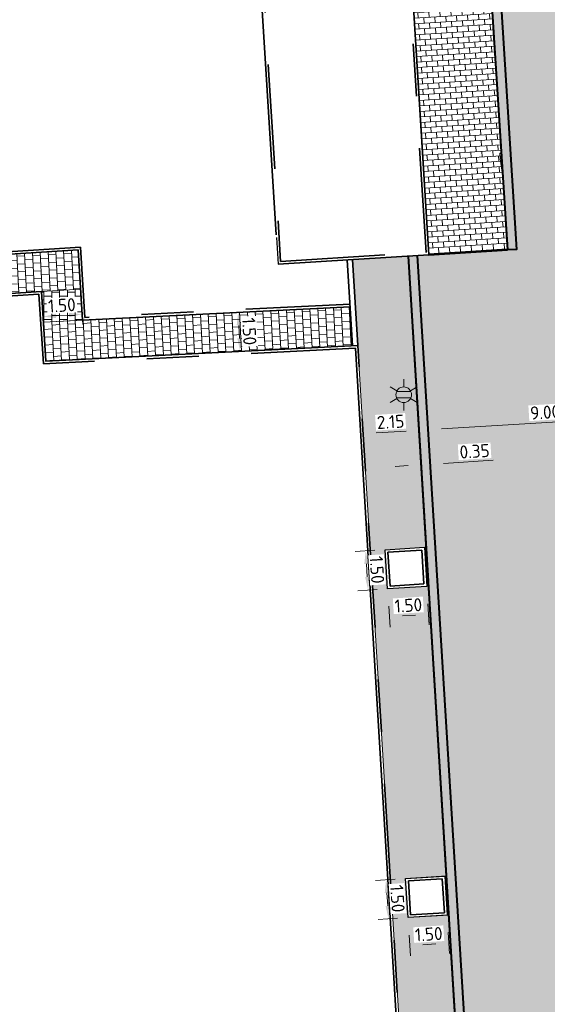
# Model space of a CAD drawing. Header units: metres. Extents: x 162305 to 163132, y 502542 to 502928.
# Tile 157 of 222: x 162554 to 162574, y 502788 to 502826. Entities that reach past the tile are written whole.
import ezdxf
from ezdxf.enums import TextEntityAlignment as Align

# ---------------------------------------------------------------- set-up
doc = ezdxf.new("R2010")
doc.units = ezdxf.units.M
doc.linetypes.add('VH-OPSLUITBAND-SO', pattern=[10, 4, -2, 2, -2])
doc.linetypes.add('VH-TROTTOIRBAND-SO', pattern=[15, 5, -2, 2, -2, 2, -2])
for name, color, linetype, lineweight, true_color in [('B-WE-OV-LICHTMAST-S-200', 190, 'Continuous', 18, 0x7f00ff), ('N-BH-VH-VERHARDING_TEGEL-Grijs', 253, 'Continuous', 13, 0x828282), ('N-WE-VH-GOOT_STRAATBAKSTEEN-G', 5, 'Continuous', 35, 0x0000ff), ('N-WE-VH-KANTOPSLUITING_OPSLUITBAND_100X200-G', 150, 'VH-OPSLUITBAND-SO', 35, 0x007fff), ('N-WE-VH-KANTOPSLUITING_TROTTOIRBAND_180X200-G', 6, 'VH-TROTTOIRBAND-SO', 35, 0xff00ff), ('N-WE-VH-VERHARDING_BETONSTRAATSTEEN-A', 252, 'Continuous', 13, 0x696969), ('N01-WE-VH-OPENVERHARDING_BETONSTRAATSTEEN-A', 32, 'Continuous', 18, 0xbd5e00)]:
    doc.layers.add(name, color=color, linetype=linetype, lineweight=lineweight, true_color=true_color)
for name, color, linetype, lineweight in [('N-BH-VH-MATERIAALGRENS-G', 7, 'Continuous', 40), ('N-WB-BANDEN-VOORKANTBAND', 2, 'Continuous', 30), ('N-WE-GR-GRAS-A-200', 62, 'Continuous', 18), ('N-WE-VH-KANTOPSLUITING_VOORKANTBAND-G', 50, 'Continuous', 35), ('N-WE-VH-OPENVERHARDING_BETONSTRAATSTEEN-A', 92, 'Continuous', 18), ('N-WE-VH-OPENVERHARDING_STRAATBAKSTEEN-A', 92, 'Continuous', 18), ('N-WE-VH-OPENVERHARDING_TEGEL-A', 92, 'Continuous', 18), ('NW-HOEKELEMENT PARKEERPLAATS', 2, 'Continuous', 30), ('X-XX-AL-M', 7, 'Continuous', 18)]:
    doc.layers.add(name, color=color, linetype=linetype, lineweight=lineweight)
doc.layers.add('X-XX-AL-HULPLIJN 01-G', color=1, linetype='Continuous', lineweight=18, true_color=0xff0000, plot=False)
doc.styles.add('NLCS-ISO', font='NLCS-ISO.ttf')
doc.styles.add('NLCS-ISO-M200-T25', font='NLCS-ISO.ttf', dxfattribs={"height": 0.5})
doc.dimstyles.new('NLCS-M200-T25-PIJL_L2_H2', dxfattribs={"dimscale": 0.2, "dimtxt": 2.5, "dimasz": 2.5, "dimexe": 2, "dimexo": 2, "dimgap": 0.7, "dimtad": 1, "dimzin": 0, "dimdsep": 46, "dimtxsty": 'NLCS-ISO-M200-T25', "dimcen": 0, "dimdle": 2, "dimclrd": 256, "dimclre": 256, "dimclrt": 256, "dimazin": 0, "dimtfac": 1, "dimtdec": 3, "dimtofl": 0, "dimtmove": 0, "dimatfit": 3, "dimfxl": 2, "dimfxlon": 1, "dimtfillclr": 256, "dimtolj": 1, "dimtzin": 0, "dimlwd": -1, "dimlwe": -1, "dimarcsym": 0})
pattern_1 = [(3.03605687, (0, 0), (0.29163426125, 0.165678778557), [0.3, -0.3]), (93.03605687, (0, 0), (-0.29957892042, -0.01588931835), [])]
pattern_2 = [(93.623856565, (0, 0), (-0.049900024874, -0.0031603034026), []), (183.623856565, (-0.01264, 0.1996), (0.01264121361, -0.199600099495), [0.05, -0.05]), (183.623856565, (-0.05622, 0.09664), (0.01264121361, -0.199600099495), [0.05, -0.05]), (93.623856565, (-0.03127, 0.09822), (-0.099800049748, -0.006320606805), [0, -0.1, 0, 0, 0]), (93.623856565, (-0.08117, 0.09506), (-0.099800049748, -0.006320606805), [0, -0.1, 0, 0, 0])]

# ---------------------------------------------------------------- blocks, each defined once
blk = doc.blocks.new('*D478')
at = {"layer": 'X-XX-AL-M', "transparency": 16777216}
for p, q in [((162568.354, 502793.122), (162567.603, 502793.075)), ((162568.033, 502792.601), (162568.065, 502792.102)), ((162568.444, 502791.624), (162567.697, 502791.577))]:
    blk.add_line(p, q, dxfattribs=at)
for points in [[(162568.117, 502792.606), (162567.95, 502792.595), (162568.002, 502793.1)], [(162568.148, 502792.107), (162567.982, 502792.096), (162568.096, 502791.603)]]:
    blk.add_solid(points, dxfattribs=at)
at = {"layer": 'X-XX-AL-M', "transparency": 16777216, "insert": (162568.438, 502792.376), "char_height": 0.5, "attachment_point": 5, "rotation": 273.5969, "style": 'NLCS-ISO-M200-T25', "bg_fill": 3, "box_fill_scale": 1.1, "bg_fill_color": 256, "bg_fill_true_color": 13158600, "bg_fill_transparency": 0}
blk.add_mtext('\\A1;1.50', dxfattribs=at)
at = {"layer": 'Defpoints', "color": 0, "transparency": 16777216}
for p in [(162568.753, 502793.147), (162568.096, 502791.603), (162568.843, 502791.65)]:
    blk.add_point(p, dxfattribs=at)
blk = doc.blocks.new('*D479')
at = {"layer": 'Defpoints', "color": 0, "transparency": 16777216}
for p in [(162570.343, 502791.744), (162568.843, 502791.65)]:
    blk.add_point(p, dxfattribs=at)
at = {"layer": 'X-XX-AL-M', "transparency": 16777216}
for p, q in [((162568.885, 502790.978), (162568.936, 502790.18)), ((162570.385, 502791.072), (162570.435, 502790.274)), ((162569.911, 502790.642), (162569.41, 502790.61))]:
    blk.add_line(p, q, dxfattribs=at)
for points in [[(162569.404, 502790.693), (162569.415, 502790.527), (162568.911, 502790.579)], [(162569.906, 502790.725), (162569.917, 502790.559), (162570.41, 502790.673)]]:
    blk.add_solid(points, dxfattribs=at)
at = {"layer": 'X-XX-AL-M', "transparency": 16777216, "insert": (162569.636, 502791.015), "char_height": 0.5, "attachment_point": 5, "rotation": 3.5969, "style": 'NLCS-ISO-M200-T25', "bg_fill": 3, "box_fill_scale": 1.1, "bg_fill_color": 256, "bg_fill_true_color": 13158600, "bg_fill_transparency": 0}
blk.add_mtext('\\A1;1.50', dxfattribs=at)
at = {"layer": 'Defpoints', "color": 0, "transparency": 16777216}
blk.add_point((162568.911, 502790.579), dxfattribs=at)
blk = doc.blocks.new('*D480')
at = {"layer": 'X-XX-AL-M', "transparency": 16777216}
for p, q in [((162567.572, 502805.712), (162566.821, 502805.665)), ((162567.251, 502805.191), (162567.283, 502804.692)), ((162567.662, 502804.214), (162566.915, 502804.167))]:
    blk.add_line(p, q, dxfattribs=at)
for points in [[(162567.335, 502805.196), (162567.168, 502805.185), (162567.22, 502805.69)], [(162567.366, 502804.697), (162567.2, 502804.686), (162567.314, 502804.193)]]:
    blk.add_solid(points, dxfattribs=at)
at = {"layer": 'X-XX-AL-M', "transparency": 16777216, "insert": (162567.656, 502804.966), "char_height": 0.5, "attachment_point": 5, "rotation": 273.5969, "style": 'NLCS-ISO-M200-T25', "bg_fill": 3, "box_fill_scale": 1.1, "bg_fill_color": 256, "bg_fill_true_color": 13158600, "bg_fill_transparency": 0}
blk.add_mtext('\\A1;1.50', dxfattribs=at)
at = {"layer": 'Defpoints', "color": 0, "transparency": 16777216}
for p in [(162567.971, 502805.737), (162567.314, 502804.193), (162568.061, 502804.24)]:
    blk.add_point(p, dxfattribs=at)
blk = doc.blocks.new('*D481')
at = {"layer": 'Defpoints', "color": 0, "transparency": 16777216}
for p in [(162568.061, 502804.24), (162569.561, 502804.334)]:
    blk.add_point(p, dxfattribs=at)
at = {"layer": 'X-XX-AL-M', "transparency": 16777216}
for p, q in [((162568.103, 502803.568), (162568.154, 502802.77)), ((162569.603, 502803.662), (162569.653, 502802.864)), ((162569.129, 502803.232), (162568.628, 502803.2))]:
    blk.add_line(p, q, dxfattribs=at)
for points in [[(162568.622, 502803.283), (162568.633, 502803.117), (162568.129, 502803.169)], [(162569.124, 502803.315), (162569.135, 502803.149), (162569.628, 502803.263)]]:
    blk.add_solid(points, dxfattribs=at)
at = {"layer": 'X-XX-AL-M', "transparency": 16777216, "insert": (162568.854, 502803.605), "char_height": 0.5, "attachment_point": 5, "rotation": 3.5969, "style": 'NLCS-ISO-M200-T25', "bg_fill": 3, "box_fill_scale": 1.1, "bg_fill_color": 256, "bg_fill_true_color": 13158600, "bg_fill_transparency": 0}
blk.add_mtext('\\A1;1.50', dxfattribs=at)
at = {"layer": 'Defpoints', "color": 0, "transparency": 16777216}
blk.add_point((162568.129, 502803.169), dxfattribs=at)
blk = doc.blocks.new('*D483')
at = {"layer": 'X-XX-AL-M', "transparency": 16777216}
for p, q in [((162554.865, 502814.658), (162554.89, 502814.259)), ((162555.863, 502814.721), (162555.364, 502814.689)), ((162556.362, 502814.753), (162556.387, 502814.353))]:
    blk.add_line(p, q, dxfattribs=at)
for points in [[(162555.358, 502814.773), (162555.369, 502814.606), (162554.865, 502814.658)], [(162555.857, 502814.804), (162555.868, 502814.638), (162556.362, 502814.753)]]:
    blk.add_solid(points, dxfattribs=at)
at = {"layer": 'X-XX-AL-M', "transparency": 16777216, "insert": (162555.588, 502815.094), "char_height": 0.5, "attachment_point": 5, "rotation": 3.6299, "style": 'NLCS-ISO-M200-T25', "bg_fill": 3, "box_fill_scale": 1.1, "bg_fill_color": 256, "bg_fill_true_color": 13158600, "bg_fill_transparency": 0}
blk.add_mtext('\\A1;1.50', dxfattribs=at)
at = {"layer": 'Defpoints', "color": 0, "transparency": 16777216}
for p in [(162554.849, 502814.91), (162554.865, 502814.658), (162556.345, 502815.01)]:
    blk.add_point(p, dxfattribs=at)
blk = doc.blocks.new('*D484')
at = {"layer": 'Defpoints', "color": 0, "transparency": 16777216}
for p in [(162562.203, 502814.819), (162562.125, 502813.313)]:
    blk.add_point(p, dxfattribs=at)
at = {"layer": 'X-XX-AL-M', "transparency": 16777216}
for p, q in [((162562.339, 502814.826), (162562.738, 502814.846)), ((162562.364, 502814.326), (162562.389, 502813.827)), ((162562.414, 502813.328), (162562.813, 502813.348))]:
    blk.add_line(p, q, dxfattribs=at)
for points in [[(162562.447, 502814.331), (162562.281, 502814.322), (162562.339, 502814.826)], [(162562.472, 502813.831), (162562.306, 502813.823), (162562.414, 502813.328)]]:
    blk.add_solid(points, dxfattribs=at)
at = {"layer": 'X-XX-AL-M', "transparency": 16777216, "insert": (162562.766, 502814.096), "char_height": 0.5, "attachment_point": 5, "rotation": 272.861, "style": 'NLCS-ISO-M200-T25', "bg_fill": 3, "box_fill_scale": 1.1, "bg_fill_color": 256, "bg_fill_true_color": 13158600, "bg_fill_transparency": 0}
blk.add_mtext('\\A1;1.50', dxfattribs=at)
at = {"layer": 'Defpoints', "color": 0, "transparency": 16777216}
blk.add_point((162562.414, 502813.328), dxfattribs=at)
blk = doc.blocks.new('*D376')
at = {"layer": 'Defpoints', "color": 0, "transparency": 16777216}
for p in [(162567.107, 502810.467), (162567.125, 502810.178), (162569.26, 502810.488)]:
    blk.add_point(p, dxfattribs=at)
at = {"layer": 'X-XX-AL-M', "transparency": 16777216}
for p, q in [((162567.125, 502810.178), (162567.15, 502809.779)), ((162568.772, 502810.279), (162567.624, 502810.209)), ((162569.271, 502810.31), (162569.295, 502809.911))]:
    blk.add_line(p, q, dxfattribs=at)
for points in [[(162567.619, 502810.292), (162567.629, 502810.125), (162567.125, 502810.178)], [(162568.767, 502810.362), (162568.777, 502810.196), (162569.271, 502810.31)]]:
    blk.add_solid(points, dxfattribs=at)
at = {"layer": 'X-XX-AL-M', "transparency": 16777216, "insert": (162568.174, 502810.633), "char_height": 0.5, "attachment_point": 5, "rotation": 3.5168, "style": 'NLCS-ISO-M200-T25', "bg_fill": 3, "box_fill_scale": 1.1, "bg_fill_color": 256, "bg_fill_true_color": 13158600, "bg_fill_transparency": 0}
blk.add_mtext('\\A1;2.15', dxfattribs=at)
blk = doc.blocks.new('*D377')
at = {"layer": 'Defpoints', "color": 0, "transparency": 16777216}
for p in [(162569.645, 502809.932), (162569.321, 502809.494), (162569.701, 502809.01)]:
    blk.add_point(p, dxfattribs=at)
at = {"layer": 'X-XX-AL-M', "transparency": 16777216}
for p, q in [((162569.677, 502809.409), (162569.726, 502808.611)), ((162569.345, 502809.095), (162569.377, 502808.59)), ((162570.2, 502809.041), (162572.104, 502809.158)), ((162568.853, 502808.958), (162568.354, 502808.927))]:
    blk.add_line(p, q, dxfattribs=at)
for points in [[(162568.848, 502809.041), (162568.858, 502808.875), (162569.352, 502808.989)], [(162570.195, 502809.124), (162570.206, 502808.958), (162569.701, 502809.01)]]:
    blk.add_solid(points, dxfattribs=at)
at = {"layer": 'X-XX-AL-M', "transparency": 16777216, "insert": (162571.391, 502809.505), "char_height": 0.5, "attachment_point": 5, "rotation": 3.5168, "style": 'NLCS-ISO-M200-T25', "bg_fill": 3, "box_fill_scale": 1.1, "bg_fill_color": 256, "bg_fill_true_color": 13158600, "bg_fill_transparency": 0}
blk.add_mtext('\\A1;0.35', dxfattribs=at)
blk = doc.blocks.new('*D378')
at = {"layer": 'Defpoints', "color": 0, "transparency": 16777216}
for p in [(162578.599, 502811.012), (162569.62, 502810.331), (162569.676, 502809.423)]:
    blk.add_point(p, dxfattribs=at)
at = {"layer": 'X-XX-AL-M', "transparency": 16777216}
for p, q in [((162569.645, 502809.932), (162569.596, 502810.731)), ((162578.108, 502810.853), (162570.119, 502810.362)), ((162578.607, 502810.884), (162578.632, 502810.484))]:
    blk.add_line(p, q, dxfattribs=at)
for points in [[(162578.103, 502810.936), (162578.113, 502810.77), (162578.607, 502810.884)], [(162570.114, 502810.445), (162570.124, 502810.279), (162569.62, 502810.331)]]:
    blk.add_solid(points, dxfattribs=at)
at = {"layer": 'X-XX-AL-M', "transparency": 16777216, "insert": (162574.09, 502810.997), "char_height": 0.5, "attachment_point": 5, "rotation": 3.5168, "style": 'NLCS-ISO-M200-T25', "bg_fill": 3, "box_fill_scale": 1.1, "bg_fill_color": 256, "bg_fill_true_color": 13158600, "bg_fill_transparency": 0}
blk.add_mtext('\\A1;9.00', dxfattribs=at)
blk = doc.blocks.new('B-SOV-LICHTMAST-SO')
for p, q in [((0, 1.5), (0, 3)), ((-1.3, 0.75), (-2.6, 1.5)), ((1.3, 0.75), (2.6, 1.5)), ((-1.3, -0.75), (-2.6, -1.5)), ((0, -1.5), (0, -3)), ((1.3, -0.75), (2.6, -1.5))]:
    blk.add_line(p, q)
at = {"flags": 128}
for points in [[(-1.38, 0.59), (1.38, 0.59)], [(-1.38, -0.59), (1.38, -0.59)]]:
    blk.add_lwpolyline(points, dxfattribs=at)
blk.add_circle((0, 0), 1.5)
at = {"style": 'NLCS-ISO'}
blk.add_attdef('TYPE', text='', height=1.8, dxfattribs=at).set_placement((0, 3), align=Align.BOTTOM_CENTER)

msp = doc.modelspace()

# ---------------------------------------------------------------- hatches: boundary and pattern name
at = {"layer": 'N-WE-GR-GRAS-A-200'}
h = msp.add_hatch(dxfattribs=at)
h.set_pattern_fill('AGR-GRAS_02-SO', color=256, scale=0.2, style=0, pattern_type=2)
h.set_pattern_definition([(0, (0, 0), (2, 2), [0.5, -1.5]), (0, (1.1, 1.2), (2, 2), [0.5, -1.5]), (90, (0.2, 0.7), (-2, 2), [0.5, -1.5]), (90, (1, 1.4), (-2, 2), [0.5, -1.5]), (45, (0.4, 1.4), (0, 2), [0.5, -2.328427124]), (135, (1.1, 0), (-2, 0), [0.5, -2.328427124]), (26.5650512, (0.5, 0.6), (2, 8e-10), [0.5, -3.972135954]), (26.5650512, (1.4, 1.6), (2, 8e-10), [0.5, -3.972135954]), (63.43494882, (1.4, 0), (1e-10, 2), [0.5, -3.972135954]), (63.43494882, (0.5, 0.9), (1e-10, 2), [0.5, -3.972135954]), (63.43494882, (1.2, 0.4), (1e-10, 2), [0.5, -3.972135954]), (116.5650512, (0, 1.1), (-8e-10, 2), [0.5, -3.972135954]), (153.43494882, (0.4, 0.3), (-2, 1e-10), [0.5, -3.972135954])])
h.paths.add_polyline_path([(162421.517, 502819.726), (162435.034, 502820.576), (162435.169, 502820.432), (162435.343, 502820.275), (162435.553, 502820.121), (162435.897, 502819.944), (162436.228, 502819.841), (162436.649, 502819.789), (162442.014, 502820.095), (162442.181, 502820.21), (162442.325, 502817.953), (162445.008, 502818.123), (162446.244, 502817.251), (162443.192, 502817.061), (162443.511, 502811.925), (162442.505, 502811.858), (162442.17, 502817.226), (162424.634, 502816.13), (162424.643, 502815.982), (162424.967, 502810.771), (162422.081, 502810.59)])
edge = h.paths.add_edge_path(flags=16)
edge.add_ellipse((162362.043, 502852.57), major_axis=(-0.0024, 0.0374), ratio=0.999228, start_angle=0, end_angle=360, ccw=False)
edge = h.paths.add_edge_path(flags=16)
edge.add_ellipse((162362.585, 502843.074), major_axis=(-0.0024, 0.0374), ratio=0.999228, start_angle=0, end_angle=360, ccw=False)
edge = h.paths.add_edge_path(flags=16)
edge.add_ellipse((162361.375, 502862.47), major_axis=(-0.0024, 0.0374), ratio=0.999228, start_angle=0, end_angle=360, ccw=False)
h.paths.add_polyline_path([(162362.219, 502859.55), (162362.319, 502859.557), (162363.515, 502840.078), (162363.415, 502840.072), (162363.443, 502839.623), (162363.543, 502839.629), (162363.629, 502838.217), (162362.822, 502838.159), (162362.786, 502838.484), (162362.788, 502838.484), (162362.758, 502838.774), (162362.163, 502845.491), (162360.898, 502866.676), (162361.878, 502866.739), (162362.291, 502860.006), (162362.191, 502860)])
h.paths.add_polyline_path([(162370.36, 502859.13), (162370.182, 502861.923), (162370.463, 502861.92), (162370.486, 502861.402), (162370.779, 502861.415), (162370.814, 502860.896), (162371.337, 502860.935), (162371.387, 502859.961), (162371.777, 502859.979), (162371.78, 502859.223)])
edge = h.paths.add_edge_path(flags=16)
edge.add_ellipse((162389.544, 502924.307), major_axis=(-0.0024, 0.0375), ratio=0.999228, start_angle=0, end_angle=360, ccw=False)
edge = h.paths.add_edge_path(flags=16)
edge.add_ellipse((162379.964, 502923.711), major_axis=(-0.0024, 0.0375), ratio=0.999228, start_angle=0, end_angle=360, ccw=False)
h.paths.add_polyline_path([(162371.042, 502923.041), (162371.029, 502923.547), (162371.022, 502923.655), (162398.112, 502925.305), (162398.145, 502924.764)])
edge = h.paths.add_edge_path(flags=16)
edge.add_ellipse((162472.361, 502871.473), major_axis=(-0.0024, 0.0375), ratio=0.999228, start_angle=0, end_angle=360, ccw=False)
edge = h.paths.add_edge_path(flags=16)
edge.add_ellipse((162472.286, 502872.403), major_axis=(-0.0024, 0.0375), ratio=0.999228, start_angle=0, end_angle=360, ccw=False)
edge = h.paths.add_edge_path(flags=16)
edge.add_ellipse((162481.311, 502872.974), major_axis=(-0.0024, 0.0375), ratio=0.999228, start_angle=0, end_angle=360, ccw=False)
edge = h.paths.add_edge_path(flags=16)
edge.add_ellipse((162481.4, 502872.078), major_axis=(-0.0024, 0.0375), ratio=0.999228, start_angle=0, end_angle=360, ccw=False)
edge = h.paths.add_edge_path(flags=16)
edge.add_ellipse((162491.481, 502873.637), major_axis=(-0.0024, 0.0375), ratio=0.999228, start_angle=0, end_angle=360, ccw=False)
edge = h.paths.add_edge_path()
edge.add_line((162491.614, 502871.718), (162490.496, 502871.657))
edge.add_line((162490.496, 502871.657), (162490.491, 502871.77))
edge.add_line((162490.491, 502871.77), (162478.157, 502870.992))
edge.add_line((162478.157, 502870.992), (162470.974, 502870.605))
edge.add_line((162470.974, 502870.605), (162470.856, 502872.5))
edge.add_line((162470.856, 502872.5), (162485.627, 502873.415))
edge.add_line((162485.627, 502873.415), (162493.227, 502873.874))
edge.add_line((162493.227, 502873.874), (162492.846, 502880.392))
edge.add_line((162492.846, 502880.392), (162493.987, 502880.465))
edge.add_line((162493.987, 502880.465), (162494.519, 502871.874))
edge.add_line((162494.519, 502871.874), (162491.646, 502871.719))
edge.add_ellipse((162491.628, 502871.752), major_axis=(-0.0024, 0.0375), ratio=0.999228, start_angle=204.2611, end_angle=514.6215)
h.paths.add_polyline_path([(162503.076, 502855.443), (162503.175, 502855.449), (162503.182, 502855.349), (162507.723, 502855.63), (162508.325, 502845.898), (162508.826, 502845.929), (162509.922, 502845.996), (162508.48, 502869.305), (162502.561, 502868.939), (162502.362, 502868.295), (162502.373, 502866.891)])
h.paths.add_polyline_path([(162538.734, 502870.453), (162538.737, 502870.459), (162538.743, 502870.478), (162538.747, 502870.497), (162538.75, 502870.516), (162538.751, 502870.535), (162538.75, 502870.553), (162538.747, 502870.572), (162538.743, 502870.591), (162538.737, 502870.611), (162538.729, 502870.629), (162538.722, 502870.641), (162538.703, 502870.938), (162537.951, 502870.89), (162537.968, 502870.619), (162537.965, 502870.611), (162537.958, 502870.591), (162537.954, 502870.572), (162537.952, 502870.553), (162537.951, 502870.535), (162537.952, 502870.516), (162537.954, 502870.497), (162537.958, 502870.478), (162537.965, 502870.459), (162537.973, 502870.44), (162537.98, 502870.426), (162537.999, 502870.138), (162538.751, 502870.186)], flags=16)
edge = h.paths.add_edge_path(flags=16)
edge.add_ellipse((162531.906, 502869.982), major_axis=(-0.25, 0), ratio=1, start_angle=-146.5113, end_angle=206.759, ccw=False)
edge.add_line((162532.115, 502870.12), (162532.13, 502870.095))
edge = h.paths.add_edge_path(flags=16)
edge.add_ellipse((162511.919, 502869.277), major_axis=(-0.0024, 0.0375), ratio=0.999228, start_angle=0, end_angle=360, ccw=False)
edge = h.paths.add_edge_path(flags=16)
edge.add_ellipse((162522.497, 502868.462), major_axis=(-0.0024, 0.0375), ratio=0.999228, start_angle=0, end_angle=360, ccw=False)
edge = h.paths.add_edge_path(flags=16)
edge.add_ellipse((162522.447, 502869.89), major_axis=(-0.0024, 0.0375), ratio=0.999228, start_angle=0, end_angle=360, ccw=False)
edge = h.paths.add_edge_path(flags=16)
edge.add_ellipse((162532.379, 502869.057), major_axis=(-0.0024, 0.0375), ratio=0.999228, start_angle=0, end_angle=360, ccw=False)
edge = h.paths.add_edge_path()
edge.add_line((162511.902, 502867.747), (162510.21, 502867.645))
edge.add_line((162510.21, 502867.645), (162510.109, 502869.306))
edge.add_line((162510.109, 502869.306), (162538.74, 502871.078))
edge.add_line((162538.74, 502871.078), (162538.844, 502869.377))
edge.add_line((162538.844, 502869.377), (162511.943, 502867.75))
edge.add_ellipse((162511.92, 502867.78), major_axis=(-0.0024, 0.0375), ratio=0.999228, start_angle=212.8954, end_angle=506.7392)
edge = h.paths.add_edge_path(flags=16)
edge.add_ellipse((162554.017, 502704.407), major_axis=(-0.25, 0), ratio=1, start_angle=-19.7806, end_angle=333.4897, ccw=False)
edge.add_line((162553.781, 502704.492), (162553.793, 502704.519))
edge = h.paths.add_edge_path()
edge.add_ellipse((162551.443, 502714.761), major_axis=(-0.579, 0), ratio=1, start_angle=88.3276, end_angle=98.4248)
edge.add_line((162551.528, 502714.188), (162556.303, 502714.513))
edge.add_line((162556.303, 502714.513), (162556.577, 502710.125))
edge.add_line((162556.577, 502710.125), (162556.776, 502710.137))
edge.add_line((162556.776, 502710.137), (162556.846, 502709.236))
edge.add_line((162556.846, 502709.236), (162552.732, 502708.974))
edge.add_line((162552.732, 502708.974), (162552.986, 502704.982))
edge.add_line((162552.986, 502704.982), (162557.154, 502705.248))
edge.add_line((162557.154, 502705.248), (162557.171, 502705.029))
edge.add_line((162557.171, 502705.029), (162577.095, 502706.273))
edge.add_line((162577.095, 502706.273), (162577.219, 502706.826))
edge.add_line((162577.219, 502706.826), (162577.305, 502705.378))
edge.add_line((162577.305, 502705.378), (162549.792, 502703.693))
edge.add_line((162549.792, 502703.693), (162549.16, 502713.814))
edge.add_line((162549.16, 502713.814), (162549.362, 502713.826))
edge.add_line((162549.362, 502713.826), (162549.356, 502713.926))
edge.add_line((162549.356, 502713.926), (162550.264, 502713.982))
edge.add_ellipse((162550.22, 502714.681), major_axis=(-0.7, 0), ratio=1, start_angle=93.5531, end_angle=128.9932)
edge.add_line((162550.661, 502714.137), (162551.426, 502714.182))
edge = h.paths.add_edge_path(flags=16)
edge.add_ellipse((162508.182, 502708.963), major_axis=(-0.0024, 0.0375), ratio=0.999228, start_angle=0, end_angle=360, ccw=False)
edge = h.paths.add_edge_path(flags=16)
edge.add_ellipse((162498.418, 502708.139), major_axis=(-0.0024, 0.0375), ratio=0.999228, start_angle=0, end_angle=360, ccw=False)
edge = h.paths.add_edge_path(flags=16)
edge.add_ellipse((162487.929, 502707.676), major_axis=(-0.0024, 0.0375), ratio=0.999228, start_angle=0, end_angle=360, ccw=False)
edge = h.paths.add_edge_path(flags=16)
edge.add_ellipse((162478.214, 502707.105), major_axis=(-0.0024, 0.0375), ratio=0.999228, start_angle=0, end_angle=360, ccw=False)
h.paths.add_polyline_path([(162476.685, 502707.087), (162505.879, 502708.912), (162539.79, 502710.978), (162539.851, 502709.987), (162476.746, 502706.099)])
edge = h.paths.add_edge_path(flags=16)
edge.add_ellipse((162395.834, 502721.362), major_axis=(-0.0024, 0.0374), ratio=0.999228, start_angle=0, end_angle=360, ccw=False)
edge = h.paths.add_edge_path(flags=16)
edge.add_ellipse((162396.47, 502711.185), major_axis=(-0.0024, 0.0374), ratio=0.999228, start_angle=0, end_angle=360, ccw=False)
edge = h.paths.add_edge_path()
edge.add_line((162395.383, 502731.715), (162396.765, 502708.907))
edge.add_line((162396.765, 502708.907), (162397.036, 502704.3))
edge.add_line((162397.036, 502704.3), (162396.295, 502704.256))
edge.add_line((162396.295, 502704.256), (162395.798, 502704.697))
edge.add_line((162395.798, 502704.697), (162394.018, 502733.935))
edge.add_line((162394.018, 502733.935), (162394.9, 502734.934))
edge.add_line((162394.9, 502734.934), (162395.187, 502734.952))
edge.add_line((162395.187, 502734.952), (162395.379, 502731.782))
edge.add_ellipse((162395.364, 502731.747), major_axis=(-0.0024, 0.0374), ratio=0.999228, start_angle=333.5251, end_angle=566.1217)
edge = h.paths.add_edge_path(flags=16)
edge.add_ellipse((162599.331, 502707.364), major_axis=(-0.0024, 0.0375), ratio=0.999228, start_angle=0, end_angle=360, ccw=False)
edge = h.paths.add_edge_path(flags=16)
edge.add_ellipse((162589.565, 502706.823), major_axis=(-0.0024, 0.0375), ratio=0.999228, start_angle=0, end_angle=360, ccw=False)
edge = h.paths.add_edge_path()
edge.add_ellipse((162583.961, 502706.24), major_axis=(-0.25, 0), ratio=1, start_angle=93.4892, end_angle=273.4892)
edge.add_line((162583.945, 502706.489), (162583.943, 502706.535))
edge.add_line((162583.943, 502706.535), (162608.977, 502708.062))
edge.add_line((162608.977, 502708.062), (162609.022, 502707.322))
edge.add_line((162609.022, 502707.322), (162583.988, 502705.788))
edge.add_line((162583.988, 502705.788), (162583.976, 502705.99))
edge = h.paths.add_edge_path(flags=16)
edge.add_ellipse((162616.144, 502666.519), major_axis=(-0.0024, 0.0374), ratio=0.999228, start_angle=0, end_angle=360, ccw=False)
edge = h.paths.add_edge_path(flags=16)
edge.add_ellipse((162615.418, 502676.401), major_axis=(-0.0024, 0.0374), ratio=0.999228, start_angle=0, end_angle=360, ccw=False)
edge = h.paths.add_edge_path()
edge.add_ellipse((162615.429, 502664.807), major_axis=(-0.25, 0), ratio=1, start_angle=33.4892, end_angle=333.4892)
edge.add_line((162615.205, 502664.919), (162615.153, 502664.945))
edge.add_line((162615.153, 502664.945), (162613.958, 502684.042))
edge.add_line((162613.958, 502684.042), (162615.141, 502684.116))
edge.add_line((162615.141, 502684.116), (162615.159, 502683.799))
edge.add_line((162615.159, 502683.799), (162616.307, 502665.548))
edge.add_line((162616.307, 502665.548), (162616.303, 502665.534))
edge.add_line((162616.303, 502665.534), (162616.301, 502665.515))
edge.add_line((162616.301, 502665.515), (162616.3, 502665.496))
edge.add_line((162616.3, 502665.496), (162616.301, 502665.477))
edge.add_line((162616.301, 502665.477), (162616.303, 502665.458))
edge.add_line((162616.303, 502665.458), (162616.308, 502665.439))
edge.add_line((162616.308, 502665.439), (162616.314, 502665.42))
edge.add_line((162616.314, 502665.42), (162616.315, 502665.418))
edge.add_line((162616.315, 502665.418), (162616.722, 502658.942))
edge.add_line((162616.722, 502658.942), (162615.533, 502658.854))
edge.add_line((162615.533, 502658.854), (162615.172, 502664.637))
edge.add_line((162615.172, 502664.637), (162615.22, 502664.669))
h.paths.add_polyline_path([(162613.807, 502655.383), (162613.598, 502658.712), (162613.638, 502658.715), (162613.934, 502653.992), (162582.144, 502652.018), (162582.063, 502653.317)])
h.paths.add_polyline_path([(162630.424, 502647.556), (162630.699, 502642.626), (162628.4, 502642.494), (162627.777, 502642.458), (162627.786, 502642.278), (162603.433, 502640.765), (162603.114, 502645.897), (162602.077, 502645.841), (162602.105, 502645.392), (162602.141, 502645.394), (162602.467, 502640.049), (162633.855, 502641.963), (162634.145, 502641.982), (162633.881, 502644.367), (162633.717, 502645), (162633.378, 502645.727), (162632.876, 502646.364), (162632.286, 502646.854), (162631.624, 502647.211)])
edge = h.paths.add_edge_path(flags=16)
edge.add_ellipse((162567.845, 502652.2), major_axis=(-0.0024, 0.0375), ratio=0.999228, start_angle=0, end_angle=360, ccw=False)
edge = h.paths.add_edge_path()
edge.add_line((162548.046, 502650.768), (162548.03, 502651.015))
edge.add_line((162548.03, 502651.015), (162549.486, 502651.109))
edge.add_line((162549.486, 502651.109), (162549.486, 502650.517))
edge.add_line((162549.486, 502650.517), (162550.286, 502650.517))
edge.add_line((162550.286, 502650.517), (162550.286, 502651.16))
edge.add_line((162550.286, 502651.16), (162558.56, 502651.693))
edge.add_ellipse((162558.587, 502651.719), major_axis=(-0.0024, 0.0375), ratio=0.999228, start_angle=129.7834, end_angle=230.2968)
edge.add_line((162558.617, 502651.697), (162573.877, 502652.68))
edge.add_line((162573.877, 502652.68), (162573.944, 502651.609))
edge.add_line((162573.944, 502651.609), (162548.093, 502650.004))
edge.add_line((162548.093, 502650.004), (162548.05, 502650.705))
edge.add_ellipse((162548.028, 502650.735), major_axis=(-0.0024, 0.0375), ratio=0.999228, start_angle=211.6727, end_angle=328.1784)
edge = h.paths.add_edge_path(flags=16)
edge.add_ellipse((162430.665, 502659.865), major_axis=(-0.0024, 0.0375), ratio=0.999228, start_angle=0, end_angle=360, ccw=False)
edge = h.paths.add_edge_path(flags=16)
edge.add_ellipse((162420.419, 502659.642), major_axis=(-0.0024, 0.0375), ratio=0.999228, start_angle=0, end_angle=360, ccw=False)
edge = h.paths.add_edge_path(flags=16)
edge.add_ellipse((162411.256, 502659.155), major_axis=(-0.0024, 0.0375), ratio=0.999228, start_angle=0, end_angle=360, ccw=False)
h.paths.add_polyline_path([(162435.507, 502661.043), (162435.323, 502659.857), (162409.633, 502658.262), (162409.562, 502659.421), (162417.311, 502659.909), (162417.311, 502659.564), (162418.111, 502659.564), (162418.111, 502659.962)])
edge = h.paths.add_edge_path()
edge.add_arc((162406.536, 502665.135), 0.25, 314.1361, 386.759)
edge.add_line((162406.759, 502665.248), (162406.744, 502665.273))
edge.add_arc((162406.536, 502665.135), 0.25, 33.4892, 53.1521)
edge.add_line((162406.686, 502665.335), (162405.617, 502682.119))
edge.add_line((162405.617, 502682.119), (162404.587, 502699.361))
edge.add_line((162404.587, 502699.361), (162405.114, 502699.394))
edge.add_line((162405.114, 502699.394), (162407.566, 502659.298))
edge.add_line((162407.566, 502659.298), (162407.073, 502659.267))
edge.add_line((162407.073, 502659.267), (162407.068, 502659.343))
edge.add_line((162407.068, 502659.343), (162407.062, 502659.43))
edge.add_line((162407.062, 502659.43), (162406.71, 502664.956))
h.paths.add_polyline_path([(162384.175, 502626.989), (162385.046, 502626.592), (162372.825, 502599.014), (162371.335, 502595.495), (162370.722, 502593.495), (162370.394, 502591.743), (162370.27, 502590.819), (162370.22, 502589.04), (162370.38, 502587.03), (162370.565, 502585.909), (162371.415, 502583.295), (162372.193, 502581.707), (162370.908, 502584.33), (162369.966, 502586.806), (162369.747, 502588.04), (162369.616, 502589.543), (162369.609, 502591.028), (162369.765, 502592.585), (162370.157, 502594.429), (162370.745, 502596.215), (162373.739, 502603.155), (162382.073, 502622.389), (162383.982, 502627.016)])
h.paths.add_polyline_path([(162633.546, 502600.513), (162633.828, 502595.971), (162634.923, 502596.039), (162635.361, 502596.088), (162635.807, 502596.254), (162636.127, 502596.481), (162636.395, 502596.782), (162636.609, 502597.185), (162636.68, 502597.521), (162636.692, 502597.852), (162636.458, 502601.632), (162636.458, 502601.69), (162604.902, 502599.753), (162604.852, 502599.75), (162605.149, 502595.651), (162605.325, 502595.091), (162605.529, 502594.771), (162606.031, 502594.327), (162606.489, 502594.101), (162606.98, 502594.014), (162607.398, 502594.03), (162607.379, 502594.329), (162607.479, 502594.335), (162607.197, 502598.877)])
at = {"layer": 'N-WE-VH-OPENVERHARDING_BETONSTRAATSTEEN-A', "true_color": 0x333333}
h = msp.add_hatch(dxfattribs=at)
h.set_pattern_fill('AVH-BSS_KEIFORMAAT_HALFST', color=250, scale=2, angle=273.632, pattern_type=2)
h.set_pattern_definition([(273.632043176, (0, 0), (0.22288142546, -0.196274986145), [0.21, -0.21]), (3.632043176, (0, 0), (-0.01330321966, 0.2095782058), [])])
edge = h.paths.add_edge_path()
edge.add_line((162571.403, 502836.851), (162568.918, 502836.694))
edge.add_arc((162568.95, 502836.195), 0.5, 93.6239, 183.6239)
edge.add_line((162568.451, 502836.163), (162569.639, 502817.024))
edge.add_line((162569.639, 502817.024), (162572.647, 502817.215))
edge.add_line((162572.647, 502817.215), (162571.403, 502836.851))
h = msp.add_hatch(dxfattribs=at)
h.set_pattern_fill('AVH-BSS_KEIFORMAAT_HALFST', color=250, scale=2, angle=93.5437, pattern_type=2)
h.set_pattern_definition([(93.543678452, (0, 0), (-0.22257845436, 0.19661849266), [0.21, -0.21]), (183.543678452, (0, 0), (0.01297998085, -0.20959847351), [])])
h.paths.add_polyline_path([(162570.468, 502757.478), (162571.763, 502757.56), (162571.539, 502761.123), (162572.29, 502761.171), (162571.965, 502766.459), (162570.457, 502766.367), (162570.365, 502767.864), (162571.873, 502767.956), (162571.185, 502779.146), (162569.657, 502779.053), (162569.565, 502780.55), (162571.093, 502780.644), (162570.411, 502791.746), (162568.843, 502791.649), (162568.751, 502793.147), (162570.319, 502793.243), (162569.638, 502804.336), (162568.061, 502804.239), (162567.969, 502805.737), (162569.546, 502805.833), (162568.856, 502816.976), (162566.718, 502816.843), (162570.018, 502762.832), (162569.389, 502762.793), (162569.499, 502760.997), (162570.246, 502761.044)])
at = {"layer": 'N-WE-VH-OPENVERHARDING_STRAATBAKSTEEN-A', "true_color": 0x333333}
h = msp.add_hatch(dxfattribs=at)
h.set_pattern_fill('AVH-SBS_DIKFORMAAT_HALFST', color=250, angle=93.6239, pattern_type=2)
h.set_pattern_definition(pattern_2)
h.paths.add_polyline_path([(162572.647, 502817.215), (162572.996, 502817.237), (162571.753, 502836.873), (162571.403, 502836.851)])
h = msp.add_hatch(dxfattribs=at)
h.set_pattern_fill('AVH-SBS_DIKFORMAAT_HALFST', color=250, angle=93.6239, pattern_type=2)
h.set_pattern_definition(pattern_2)
h.paths.add_polyline_path([(162569.626, 502804.527), (162572.29, 502761.171), (162572.639, 502761.192), (162569.211, 502816.998), (162568.861, 502816.976)])
at = {"layer": 'N-WE-VH-OPENVERHARDING_TEGEL-A', "true_color": 0x333333}
h = msp.add_hatch(dxfattribs=at)
h.set_pattern_fill('AVH-TEGEL_300X300_HALFST', color=250, angle=3.0361, pattern_type=2)
h.set_pattern_definition(pattern_1)
h.paths.add_polyline_path([(162554.803, 502815.621), (162537.637, 502814.531), (162537.543, 502816.029), (162556.205, 502817.213), (162556.3, 502815.716)])
h = msp.add_hatch(dxfattribs=at)
h.set_pattern_fill('AVH-TEGEL_300X300_HALFST', color=250, pattern_type=2)
h.set_pattern_definition([(0, (500, 0), (0.3, 0.15), [0.3, -0.3]), (90, (500, 0), (-0.3, 2e-17), [])])
h.paths.add_polyline_path([(162556.376, 502814.528), (162554.878, 502814.453), (162554.803, 502815.621), (162556.3, 502815.716)])
h = msp.add_hatch(dxfattribs=at)
h.set_pattern_fill('AVH-TEGEL_300X300_HALFST', color=250, angle=3.0361, pattern_type=2)
h.set_pattern_definition(pattern_1)
h.paths.add_polyline_path([(162566.628, 502815.04), (162566.719, 502813.543), (162564.121, 502813.413), (162564.12, 502813.437), (162562.339, 502813.324), (162554.973, 502812.956), (162554.878, 502814.453)])
at = {"layer": 'N01-WE-VH-OPENVERHARDING_BETONSTRAATSTEEN-A'}
h = msp.add_hatch(dxfattribs=at)
h.set_pattern_fill('AVH-BSS_LINGEFORMAAT_KEPER', color=256, scale=2, angle=3.5408, pattern_type=2)
h.set_pattern_definition([(48.5408, (162379.96123, 502825.00982), (-0.01397452, 0.22584223), [0.64, -0.32]), (138.5408, (162380.06716, 502825.12972), (0.01397452, -0.22584223), [0.64, -0.32])])
edge = h.paths.add_edge_path()
edge.add_line((162571.753, 502836.873), (162575.47, 502837.109))
edge.add_line((162575.47, 502837.109), (162576.443, 502837.17))
edge.add_arc((162576.475, 502836.671), 0.5, 3.6239, 93.6239, ccw=False)
edge.add_line((162576.974, 502836.703), (162579.06, 502803.762))
edge.add_line((162579.06, 502803.762), (162575.248, 502803.528))
edge.add_arc((162575.266, 502803.229), 0.3, 93.4987, 183.5329)
edge.add_line((162574.967, 502803.211), (162577.721, 502758.384))
edge.add_line((162577.721, 502758.384), (162571.733, 502758.003))
edge.add_line((162571.733, 502758.003), (162571.535, 502761.123))
edge.add_line((162571.535, 502761.123), (162572.639, 502761.192))
edge.add_line((162572.639, 502761.192), (162569.211, 502816.998))
edge.add_line((162569.211, 502816.998), (162572.996, 502817.238))
edge.add_line((162572.996, 502817.238), (162571.753, 502836.873))

# ---------------------------------------------------------------- linework, layer by layer
at = {"layer": 'N-BH-VH-MATERIAALGRENS-G'}
for p, q in [((162571.403, 502836.851), (162572.647, 502817.215)), ((162569.626, 502804.527), (162568.861, 502816.976)), ((162571.963, 502766.492), (162568.861, 502816.976)), ((162569.639, 502817.024), (162572.647, 502817.215))]:
    msp.add_line(p, q, dxfattribs=at)
at = {"layer": 'N-BH-VH-MATERIAALGRENS-G', "flags": 128}
msp.add_lwpolyline([(162571.753, 502836.873), (162572.996, 502817.237), (162572.647, 502817.215)], dxfattribs=at)
at = {"layer": 'N-BH-VH-MATERIAALGRENS-G'}
msp.add_lwpolyline([(162571.535, 502761.123), (162572.29, 502761.171), (162572.639, 502761.192), (162569.211, 502816.998)], dxfattribs=at)
at = {"layer": 'N-BH-VH-VERHARDING_TEGEL-Grijs'}
for p, q in [((162554.803, 502815.621), (162556.3, 502815.716)), ((162556.376, 502814.528), (162554.878, 502814.453))]:
    msp.add_line(p, q, dxfattribs=at)
at = {"layer": 'N-BH-VH-VERHARDING_TEGEL-Grijs', "flags": 128}
for points in [[(162554.803, 502815.621), (162537.637, 502814.531), (162537.543, 502816.029), (162556.205, 502817.213), (162556.3, 502815.716), (162554.803, 502815.621)], [(162556.376, 502814.528), (162554.878, 502814.453), (162554.803, 502815.621), (162556.3, 502815.716), (162556.376, 502814.528)], [(162566.628, 502815.04), (162566.719, 502813.543), (162564.121, 502813.413), (162564.12, 502813.437), (162562.339, 502813.324), (162554.973, 502812.956), (162554.878, 502814.453), (162566.628, 502815.04)]]:
    msp.add_lwpolyline(points, dxfattribs=at)
at = {"layer": 'N-WB-BANDEN-VOORKANTBAND', "flags": 128}
for points in [[(162569.467, 502805.829), (162569.559, 502804.331), (162568.061, 502804.239), (162567.969, 502805.737), (162569.467, 502805.829)], [(162570.249, 502793.239), (162570.341, 502791.741), (162568.843, 502791.649), (162568.751, 502793.147), (162570.249, 502793.239)]]:
    msp.add_lwpolyline(points, dxfattribs=at)
at = {"layer": 'N-WE-VH-GOOT_STRAATBAKSTEEN-G'}
for p, q in [((162571.403, 502836.851), (162572.647, 502817.215)), ((162568.861, 502816.976), (162572.29, 502761.171))]:
    msp.add_line(p, q, dxfattribs=at)
at = {"layer": 'N-WE-VH-KANTOPSLUITING_OPSLUITBAND_100X200-G'}
for points in [[(162566.623, 502815.14), (162556.469, 502814.633), (162556.299, 502817.319), (162537.637, 502816.135), (162537.441, 502819.541), (162544.029, 502826.191), (162543.141, 502840.335), (162558.15, 502841.286), (162558.6, 502834.025)], [(162566.825, 502813.448), (162554.879, 502812.851), (162554.71, 502815.515), (162537.743, 502814.438), (162538.66, 502799.649), (162541.171, 502759.125), (162541.59, 502759.151), (162541.876, 502754.714), (162542.111, 502750.944)], [(162570.246, 502761.043), (162569.499, 502760.997), (162569.389, 502762.793), (162570.018, 502762.832), (162566.919, 502813.553)]]:
    msp.add_lwpolyline(points, dxfattribs=at)
for points in [[(162568.447, 502834.643), (162562.868, 502834.293), (162563.962, 502816.773), (162569.533, 502817.118)], [(162569.373, 502805.723), (162569.453, 502804.425), (162568.155, 502804.345), (162568.075, 502805.643)], [(162570.155, 502793.133), (162570.235, 502791.835), (162568.937, 502791.755), (162568.857, 502793.053)]]:
    msp.add_lwpolyline(points, close=True, dxfattribs=at)
at = {"layer": 'N-WE-VH-KANTOPSLUITING_TROTTOIRBAND_180X200-G'}
msp.add_line((162566.719, 502813.541), (162566.518, 502816.831), dxfattribs=at)
at = {"layer": 'N-WE-VH-KANTOPSLUITING_VOORKANTBAND-G'}
msp.add_line((162566.629, 502815.04), (162556.377, 502814.528), dxfattribs=at)
msp.add_lwpolyline([(162561.095, 502834.181), (162560.639, 502841.543), (162573.335, 502842.347), (162573.655, 502837.294, -0.414214), (162573.374, 502836.976), (162568.918, 502836.694, 0.414214), (162568.451, 502836.163), (162568.541, 502834.749), (162562.762, 502834.387), (162563.798, 502817.795)], format="xyb", dxfattribs=at)
for points in [[(162556.376, 502814.528), (162556.205, 502817.213), (162537.543, 502816.029), (162537.338, 502819.58), (162543.927, 502826.23), (162543.035, 502840.428), (162558.244, 502841.392), (162558.7, 502834.031)], [(162563.868, 502816.667), (162569.639, 502817.024), (162568.541, 502834.749)], [(162566.718, 502816.843), (162566.919, 502813.553), (162554.973, 502812.956), (162554.803, 502815.621), (162537.637, 502814.531)], [(162570.153, 502760.937), (162569.405, 502760.891), (162569.283, 502762.887), (162569.912, 502762.926), (162566.825, 502813.448)]]:
    msp.add_lwpolyline(points, dxfattribs=at)
at = {"layer": 'N-WE-VH-VERHARDING_BETONSTRAATSTEEN-A', "flags": 128}
msp.add_lwpolyline([(162568.451, 502836.163, -0.414214), (162568.918, 502836.694), (162571.403, 502836.851), (162571.624, 502833.367), (162571.56, 502833.363), (162571.572, 502833.174), (162571.641, 502833.096), (162572.412, 502820.923), (162572.36, 502820.92), (162572.375, 502820.697), (162572.465, 502820.084), (162572.647, 502817.215), (162569.639, 502817.024), (162568.541, 502834.749), (162568.451, 502836.163)], format="xyb", dxfattribs=at)
at = {"layer": 'NW-HOEKELEMENT PARKEERPLAATS'}
msp.add_line((162563.804, 502817.695), (162563.868, 502816.667), dxfattribs=at)
at = {"layer": 'X-XX-AL-HULPLIJN 01-G', "flags": 128}
for points in [[(162571.753, 502836.873), (162575.47, 502837.109), (162576.443, 502837.17, -0.414214), (162576.974, 502836.703), (162579.06, 502803.762), (162575.248, 502803.528, 0.414388), (162574.967, 502803.211), (162577.721, 502758.384), (162571.733, 502758.003), (162571.535, 502761.123), (162572.639, 502761.192), (162569.211, 502816.998), (162572.996, 502817.238)], [(162571.403, 502836.851), (162568.918, 502836.694, 0.414214), (162568.451, 502836.163), (162569.639, 502817.024), (162572.647, 502817.215)]]:
    msp.add_lwpolyline(points, format="xyb", close=True, dxfattribs=at)
msp.add_lwpolyline([(162571.093, 502780.644), (162570.411, 502791.746), (162568.843, 502791.649), (162568.751, 502793.147), (162570.319, 502793.243), (162569.638, 502804.336), (162568.061, 502804.239), (162567.969, 502805.737), (162569.546, 502805.833), (162568.856, 502816.976), (162566.718, 502816.843), (162570.018, 502762.832)], dxfattribs=at)

# ---------------------------------------------------------------- next in the draw order: dimensions: what is measured, and where the dimension line sits
at = {"layer": 'X-XX-AL-M'}
for base, p1, p2, angle, picture, middle in [((162554.865, 502814.658), (162556.345, 502815.01), (162554.849, 502814.91), 3.6299, '*D483', (162555.588, 502815.094)), ((162562.414, 502813.328), (162562.203, 502814.819), (162562.125, 502813.313), 92.861, '*D484', (162562.766, 502814.096)), ((162567.125, 502810.178), (162569.26, 502810.488), (162567.107, 502810.467), 3.5168, '*D376', (162568.174, 502810.633)), ((162567.314, 502804.193), (162567.971, 502805.737), (162568.061, 502804.24), 93.5969, '*D480', (162567.656, 502804.966)), ((162568.096, 502791.603), (162568.753, 502793.147), (162568.843, 502791.65), 93.5969, '*D478', (162568.438, 502792.376))]:
    dim = msp.add_linear_dim(base=base, p1=p1, p2=p2, angle=angle, dimstyle='NLCS-M200-T25-PIJL_L2_H2', override={"dimtfill": 1}, dxfattribs=at)
    dim.commit()
    dim.dimension.update_dxf_attribs({"geometry": picture, "text_midpoint": middle})

# ---------------------------------------------------------------- next in the draw order: block references
at = {"layer": 'B-WE-OV-LICHTMAST-S-200', "xscale": 0.2, "yscale": 0.2}
msp.add_blockref('B-SOV-LICHTMAST-SO', (162568.677, 502811.67), dxfattribs=at)

# ---------------------------------------------------------------- next in the draw order: dimensions: what is measured, and where the dimension line sits
at = {"layer": 'X-XX-AL-M'}
dim = msp.add_linear_dim(base=(162569.701, 502809.01), p1=(162569.321, 502809.494), p2=(162569.645, 502809.932), angle=3.5168, dimstyle='NLCS-M200-T25-PIJL_L2_H2', override={"dimtfill": 1}, dxfattribs=at)
dim.commit()
dim.dimension.update_dxf_attribs({"geometry": '*D377', "text_midpoint": (162571.415, 502809.116), "dimtype": 160})
for base, p1, p2, picture, middle in [((162568.129, 502803.169), (162569.561, 502804.334), (162568.061, 502804.24), '*D481', (162568.854, 502803.605)), ((162568.911, 502790.579), (162570.343, 502791.744), (162568.843, 502791.65), '*D479', (162569.636, 502791.015))]:
    dim = msp.add_linear_dim(base=base, p1=p1, p2=p2, angle=3.5969, dimstyle='NLCS-M200-T25-PIJL_L2_H2', override={"dimtfill": 1}, dxfattribs=at)
    dim.commit()
    dim.dimension.update_dxf_attribs({"geometry": picture, "text_midpoint": middle})

# ---------------------------------------------------------------- next in the draw order: dimensions: what is measured, and where the dimension line sits
dim = msp.add_linear_dim(base=(162569.62, 502810.331), p1=(162578.599, 502811.012), p2=(162569.676, 502809.423), angle=3.5168, dimstyle='NLCS-M200-T25-PIJL_L2_H2', override={"dimtfill": 1}, dxfattribs=at)
dim.commit()
dim.dimension.update_dxf_attribs({"geometry": '*D378', "text_midpoint": (162574.09, 502810.997)})

doc.saveas('drawing.dxf')
